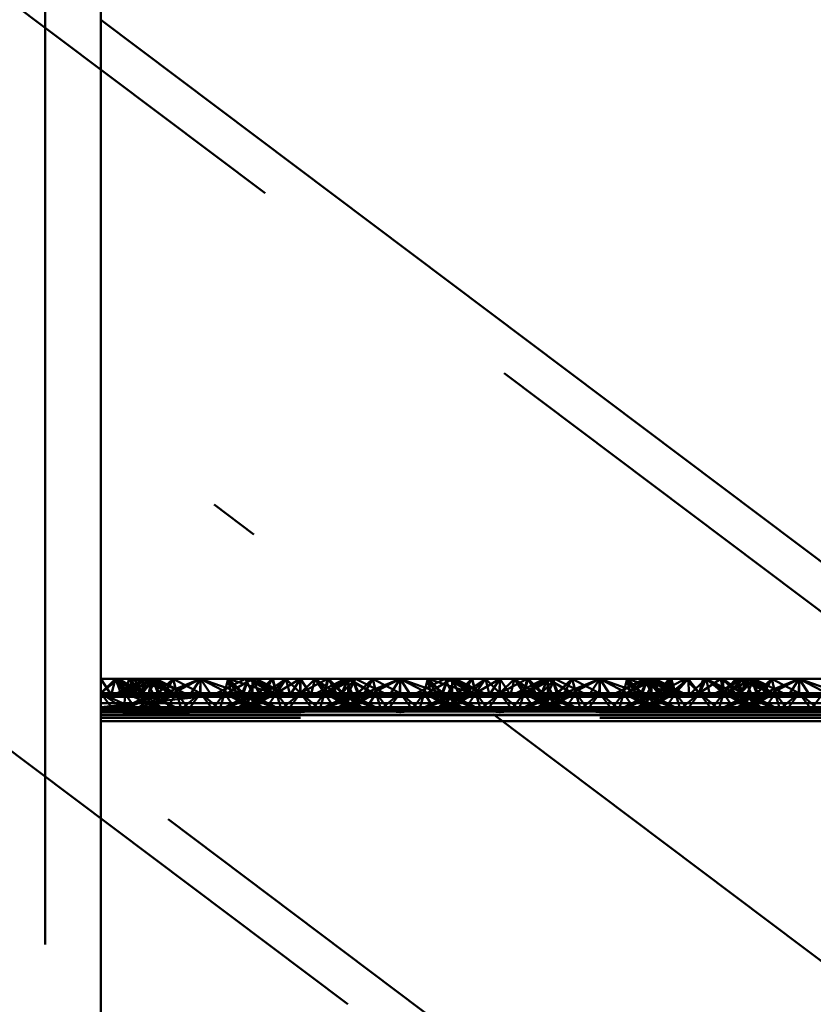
# Paper-space layout 'Layout1' of a CAD drawing. Extents: x -2 to 1033, y -36 to 596.
# Tile 235 of 256: x 368.8 to 370.79, y 494.49 to 496.95. Entities that reach past the tile are written whole.
import ezdxf

# ---------------------------------------------------------------- set-up
doc = ezdxf.new("R2010")
doc.units = 0
doc.linetypes.add('ACAD_ISO02W100', pattern=[15, 12, -3])
doc.linetypes.add('ACAD_ISO04W100', pattern=[30.5, 24, -3, 0.5, -3])
doc.layers.add('SS_ZEBRIKY', color=24, linetype='CONTINUOUS', lineweight=50)
doc.layers.add('SS_ZTUŽENÍ STĚNY', color=203, linetype='CONTINUOUS', lineweight=50)

psp = doc.layouts.get("Layout1")

# ---------------------------------------------------------------- linework, layer by layer
at = {"layer": 'SS_ZEBRIKY', "color": 3, "linetype": 'ACAD_ISO02W100', "ltscale": 0.25}
for p, q in [((368.8663, 378.385), (368.8663, 524.985)), ((369.0063, 495.265), (369.0504, 495.3008)), ((369.0063, 495.265), (369.0429, 495.3008)), ((369.0663, 495.265), (369.0429, 495.3008)), ((369.1184, 495.3008), (369.0469, 495.265)), ((369.0663, 495.265), (369.0504, 495.3008)), ((369.1106, 495.265), (369.0504, 495.3008)), ((369.111, 495.3008), (369.0663, 495.265)), ((369.0663, 495.265), (369.0899, 495.3008)), ((369.0768, 495.3008), (369.0663, 495.265)), ((369.1369, 495.3008), (369.0743, 495.265)), ((369.1184, 495.3008), (369.0743, 495.265)), ((369.0748, 495.265), (369.1369, 495.3008)), ((369.1184, 495.3008), (369.0748, 495.265)), ((369.1103, 495.265), (369.0899, 495.3008)), ((369.1106, 495.265), (369.0899, 495.3008)), ((369.1872, 495.265), (369.0899, 495.3008)), ((369.1103, 495.265), (369.1393, 495.3008)), ((369.1342, 495.3008), (369.1103, 495.265)), ((369.1103, 495.265), (369.1206, 495.3008)), ((369.111, 495.3008), (369.1103, 495.265)), ((369.1184, 495.3008), (369.1313, 495.2751)), ((369.1872, 495.265), (369.1206, 495.3008)), ((369.1263, 495.265), (369.144, 495.3008)), ((369.1263, 495.265), (369.1393, 495.3008)), ((369.1342, 495.3008), (369.1263, 495.265)), ((369.1369, 495.3008), (369.1493, 495.265)), ((369.1401, 495.2928), (369.1369, 495.3008)), ((369.1369, 495.3008), (369.1402, 495.2932)), ((369.1524, 495.265), (369.1369, 495.3008)), ((369.1872, 495.265), (369.1393, 495.3008)), ((369.2158, 495.265), (369.1393, 495.3008)), ((369.1874, 495.3008), (369.1493, 495.265)), ((369.1661, 495.2642), (369.2563, 495.3008)), ((369.1874, 495.3008), (369.1661, 495.2642)), ((369.2563, 495.3008), (369.1796, 495.2608)), ((369.1874, 495.3008), (369.1936, 495.2761)), ((369.1874, 495.3008), (369.1963, 495.265)), ((369.2563, 495.3008), (369.2303, 495.2608)), ((369.2563, 495.3008), (369.2824, 495.2608)), ((369.333, 495.2608), (369.2563, 495.3008)), ((369.2563, 495.3008), (369.2563, 495.265)), ((369.3253, 495.3008), (369.3163, 495.265)), ((369.3868, 495.3008), (369.3248, 495.265)), ((369.3253, 495.3008), (369.333, 495.2608)), ((369.3253, 495.3008), (369.3466, 495.2642)), ((369.3634, 495.265), (369.3253, 495.3008)), ((369.3758, 495.3008), (369.3603, 495.265)), ((369.3634, 495.265), (369.3758, 495.3008)), ((369.3684, 495.3008), (369.3863, 495.265)), ((369.3724, 495.293), (369.3758, 495.3008)), ((369.3758, 495.3008), (369.4369, 495.265)), ((369.4389, 495.265), (369.3758, 495.3008)), ((369.3758, 495.3008), (369.4658, 495.265)), ((369.3813, 495.275), (369.3942, 495.3008)), ((369.3868, 495.3008), (369.3863, 495.265)), ((369.3863, 495.265), (369.3865, 495.3008)), ((369.4024, 495.265), (369.3865, 495.3008)), ((369.3868, 495.3008), (369.4024, 495.265)), ((369.4389, 495.265), (369.3942, 495.3008)), ((369.4658, 495.265), (369.3942, 495.3008)), ((369.437, 495.3008), (369.401, 495.265)), ((369.437, 495.3008), (369.4024, 495.265)), ((369.4358, 495.3008), (369.4024, 495.265)), ((369.4463, 495.265), (369.4358, 495.3008)), ((369.437, 495.3008), (369.4463, 495.265)), ((369.5057, 495.3008), (369.4463, 495.265)), ((369.4698, 495.3008), (369.4463, 495.265)), ((369.4698, 495.3008), (369.5063, 495.265)), ((369.5057, 495.3008), (369.5053, 495.265)), ((369.5057, 495.3008), (369.5063, 495.265)), ((369.5745, 495.3008), (369.5063, 495.265)), ((369.5429, 495.3008), (369.5063, 495.265)), ((369.5063, 495.3008), (369.5063, 495.265)), ((369.5429, 495.3008), (369.5663, 495.265)), ((369.6184, 495.3008), (369.5469, 495.265)), ((369.6252, 495.3008), (369.5663, 495.265)), ((369.5768, 495.3008), (369.5663, 495.265)), ((369.5745, 495.3008), (369.5663, 495.265)), ((369.6369, 495.3008), (369.5743, 495.265)), ((369.6184, 495.3008), (369.5743, 495.265)), ((369.5745, 495.3008), (369.6099, 495.265)), ((369.5748, 495.265), (369.6369, 495.3008)), ((369.5748, 495.265), (369.6184, 495.3008)), ((369.5768, 495.3008), (369.6103, 495.265)), ((369.6103, 495.265), (369.6442, 495.3008)), ((369.6265, 495.3008), (369.6103, 495.265)), ((369.6103, 495.265), (369.6252, 495.3008)), ((369.6184, 495.3008), (369.6313, 495.275)), ((369.6869, 495.265), (369.6252, 495.3008)), ((369.6263, 495.265), (369.6442, 495.3008)), ((369.6265, 495.3008), (369.6263, 495.265)), ((369.6369, 495.3008), (369.6493, 495.265)), ((369.6401, 495.2927), (369.6369, 495.3008)), ((369.6524, 495.265), (369.6369, 495.3008)), ((369.6369, 495.3008), (369.6403, 495.293)), ((369.6874, 495.3008), (369.6493, 495.265)), ((369.6661, 495.2642), (369.7563, 495.3008)), ((369.6874, 495.3008), (369.6661, 495.2642)), ((369.6796, 495.2608), (369.7563, 495.3008)), ((369.6874, 495.3008), (369.6963, 495.265)), ((369.6874, 495.3008), (369.6936, 495.2761)), ((369.7563, 495.3008), (369.7303, 495.2608)), ((369.7563, 495.3008), (369.7824, 495.2608)), ((369.7563, 495.3008), (369.833, 495.2608)), ((369.7563, 495.3008), (369.7563, 495.265)), ((369.8253, 495.3008), (369.8163, 495.265)), ((369.8868, 495.3008), (369.8248, 495.265)), ((369.8253, 495.3008), (369.833, 495.2608)), ((369.8466, 495.2642), (369.8253, 495.3008)), ((369.8634, 495.265), (369.8253, 495.3008)), ((369.8758, 495.3008), (369.8603, 495.265)), ((369.8634, 495.265), (369.8758, 495.3008)), ((369.8684, 495.3008), (369.8863, 495.265)), ((369.8724, 495.293), (369.8758, 495.3008)), ((369.8758, 495.3008), (369.9369, 495.265)), ((369.9389, 495.265), (369.8758, 495.3008)), ((369.8758, 495.3008), (369.9658, 495.265)), ((369.8813, 495.275), (369.8942, 495.3008)), ((369.8868, 495.3008), (369.8863, 495.265)), ((369.8863, 495.265), (369.8865, 495.3008)), ((369.9024, 495.265), (369.8865, 495.3008)), ((369.8868, 495.3008), (369.9024, 495.265)), ((369.9389, 495.265), (369.8942, 495.3008)), ((369.9658, 495.265), (369.8942, 495.3008)), ((369.901, 495.265), (369.937, 495.3008)), ((369.937, 495.3008), (369.9024, 495.265)), ((369.9024, 495.265), (369.9358, 495.3008)), ((369.9358, 495.3008), (369.9463, 495.265)), ((369.937, 495.3008), (369.9463, 495.265)), ((370.0057, 495.3008), (369.9463, 495.265)), ((369.9463, 495.265), (369.9698, 495.3008)), ((370.0063, 495.265), (369.9698, 495.3008)), ((370.0057, 495.3008), (370.0053, 495.265)), ((370.0057, 495.3008), (370.0063, 495.265)), ((370.0745, 495.3008), (370.0063, 495.265)), ((370.0429, 495.3008), (370.0063, 495.265)), ((370.0063, 495.3008), (370.0063, 495.265)), ((370.0429, 495.3008), (370.0663, 495.265)), ((370.1184, 495.3008), (370.0469, 495.265)), ((370.0663, 495.265), (370.1252, 495.3008)), ((370.0768, 495.3008), (370.0663, 495.265)), ((370.0663, 495.265), (370.0745, 495.3008)), ((370.1369, 495.3008), (370.0743, 495.265)), ((370.1184, 495.3008), (370.0743, 495.265)), ((370.0745, 495.3008), (370.1099, 495.265)), ((370.0748, 495.265), (370.1369, 495.3008)), ((370.0748, 495.265), (370.1184, 495.3008)), ((370.0768, 495.3008), (370.1103, 495.265)), ((370.1103, 495.265), (370.1442, 495.3008)), ((370.1265, 495.3008), (370.1103, 495.265)), ((370.1103, 495.265), (370.1252, 495.3008)), ((370.1184, 495.3008), (370.1313, 495.275)), ((370.1869, 495.265), (370.1252, 495.3008)), ((370.1263, 495.265), (370.1442, 495.3008)), ((370.1265, 495.3008), (370.1263, 495.265)), ((370.1369, 495.3008), (370.1493, 495.265)), ((370.1401, 495.2927), (370.1369, 495.3008)), ((370.1524, 495.265), (370.1369, 495.3008)), ((370.1369, 495.3008), (370.1403, 495.293)), ((370.1874, 495.3008), (370.1493, 495.265)), ((370.1661, 495.2642), (370.2563, 495.3008)), ((370.1874, 495.3008), (370.1661, 495.2642)), ((370.1796, 495.2608), (370.2563, 495.3008)), ((370.1874, 495.3008), (370.1963, 495.265)), ((370.1874, 495.3008), (370.1936, 495.2761)), ((370.2563, 495.3008), (370.2303, 495.2608)), ((370.2563, 495.3008), (370.2824, 495.2608)), ((370.2563, 495.3008), (370.333, 495.2608)), ((370.2563, 495.3008), (370.2563, 495.265)), ((370.3758, 495.3008), (370.2969, 495.265)), ((370.3253, 495.3008), (370.3163, 495.265)), ((370.3971, 495.3008), (370.3248, 495.265)), ((370.3758, 495.3008), (370.3248, 495.265)), ((370.3253, 495.3008), (370.333, 495.2608)), ((370.3253, 495.3008), (370.3466, 495.2642)), ((370.3634, 495.265), (370.3253, 495.3008)), ((370.3758, 495.3008), (370.3603, 495.265)), ((370.3634, 495.265), (370.3758, 495.3008)), ((370.3684, 495.3008), (370.3863, 495.265)), ((370.3724, 495.293), (370.3758, 495.3008)), ((370.3758, 495.3008), (370.3863, 495.265)), ((370.3758, 495.3008), (370.4024, 495.265)), ((370.3758, 495.3008), (370.4369, 495.265)), ((370.4389, 495.265), (370.3758, 495.3008)), ((370.3758, 495.3008), (370.4658, 495.265)), ((370.3813, 495.275), (370.3942, 495.3008)), ((370.3863, 495.265), (370.3865, 495.3008)), ((370.4024, 495.265), (370.3865, 495.3008)), ((370.4389, 495.265), (370.3942, 495.3008)), ((370.4658, 495.265), (370.3942, 495.3008)), ((370.3971, 495.3008), (370.401, 495.265)), ((370.3971, 495.3008), (370.4024, 495.265)), ((370.3971, 495.3008), (370.4463, 495.265)), ((370.401, 495.265), (370.4711, 495.3008)), ((370.401, 495.265), (370.43, 495.3008)), ((370.4024, 495.265), (370.4358, 495.3008)), ((370.43, 495.3008), (370.4463, 495.265)), ((370.4463, 495.265), (370.4358, 495.3008)), ((370.4778, 495.3008), (370.4463, 495.265)), ((370.4463, 495.265), (370.4711, 495.3008)), ((370.4711, 495.3008), (370.5053, 495.265)), ((370.4711, 495.3008), (370.5063, 495.265)), ((370.5063, 495.265), (370.4778, 495.3008)), ((370.5053, 495.265), (370.5597, 495.3008)), ((370.5159, 495.3008), (370.5053, 495.265)), ((370.5063, 495.265), (370.5597, 495.3008)), ((370.5228, 495.3008), (370.5063, 495.265)), ((370.5159, 495.3008), (370.5063, 495.265)), ((370.5228, 495.3008), (370.5663, 495.265)), ((370.6184, 495.3008), (370.5469, 495.265)), ((370.5663, 495.265), (370.5597, 495.3008)), ((370.5597, 495.3008), (370.6099, 495.265)), ((370.566, 495.3008), (370.5663, 495.265)), ((370.5663, 495.265), (370.6029, 495.3008)), ((370.5663, 495.265), (370.5978, 495.3008)), ((370.6369, 495.3008), (370.5743, 495.265)), ((370.6184, 495.3008), (370.5743, 495.265)), ((370.5748, 495.265), (370.6369, 495.3008)), ((370.5748, 495.265), (370.6184, 495.3008)), ((370.5978, 495.3008), (370.6099, 495.265)), ((370.5978, 495.3008), (370.6103, 495.265)), ((370.6869, 495.265), (370.5978, 495.3008)), ((370.6029, 495.3008), (370.6103, 495.265)), ((370.6103, 495.265), (370.6429, 495.3008)), ((370.6103, 495.265), (370.6418, 495.3008)), ((370.6295, 495.3008), (370.6103, 495.265)), ((370.6103, 495.265), (370.6262, 495.3008)), ((370.6184, 495.3008), (370.6311, 495.2754)), ((370.6869, 495.265), (370.6262, 495.3008)), ((370.6263, 495.265), (370.6429, 495.3008)), ((370.6263, 495.265), (370.6418, 495.3008)), ((370.6369, 495.3008), (370.6493, 495.265)), ((370.6397, 495.2938), (370.6369, 495.3008)), ((370.6369, 495.3008), (370.6398, 495.2941)), ((370.6524, 495.265), (370.6369, 495.3008)), ((370.6869, 495.265), (370.6418, 495.3008)), ((370.7158, 495.265), (370.6418, 495.3008)), ((370.6874, 495.3008), (370.6493, 495.265)), ((370.6661, 495.2642), (370.7563, 495.3008)), ((370.6661, 495.2642), (370.6874, 495.3008)), ((370.6796, 495.2608), (370.7563, 495.3008)), ((370.6874, 495.3008), (370.6936, 495.2759)), ((370.6874, 495.3008), (370.6963, 495.265)), ((370.7563, 495.3008), (370.7303, 495.2608)), ((370.7563, 495.3008), (370.7824, 495.2608)), ((370.7563, 495.3008), (370.833, 495.2608)), ((370.7563, 495.3008), (370.7563, 495.265)), ((369.1313, 495.2751), (369.1363, 495.265)), ((369.151, 495.265), (369.1401, 495.2928)), ((369.1402, 495.2932), (369.1524, 495.265)), ((369.151, 495.265), (369.1728, 495.2865)), ((369.1936, 495.2761), (369.1963, 495.265)), ((369.3191, 495.2761), (369.3163, 495.265)), ((369.3226, 495.2779), (369.3599, 495.265)), ((369.3393, 495.2863), (369.3599, 495.265)), ((369.3516, 495.2924), (369.3767, 495.2843)), ((369.3603, 495.265), (369.3724, 495.293)), ((369.3763, 495.265), (369.3813, 495.275)), ((369.3767, 495.2843), (369.4369, 495.265)), ((369.6313, 495.275), (369.6363, 495.265)), ((369.651, 495.265), (369.6401, 495.2927)), ((369.6403, 495.293), (369.6524, 495.265)), ((369.651, 495.265), (369.6728, 495.2865)), ((369.6936, 495.2761), (369.6963, 495.265)), ((369.8191, 495.2761), (369.8163, 495.265)), ((369.8226, 495.2779), (369.8599, 495.265)), ((369.8393, 495.2863), (369.8599, 495.265)), ((369.8516, 495.2924), (369.8767, 495.2843)), ((369.8603, 495.265), (369.8724, 495.293)), ((369.8763, 495.265), (369.8813, 495.275)), ((369.8767, 495.2843), (369.9369, 495.265)), ((370.1313, 495.275), (370.1363, 495.265)), ((370.151, 495.265), (370.1401, 495.2927)), ((370.1403, 495.293), (370.1524, 495.265)), ((370.151, 495.265), (370.1728, 495.2865)), ((370.1936, 495.2761), (370.1963, 495.265)), ((370.3191, 495.2761), (370.3163, 495.265)), ((370.3226, 495.2779), (370.3599, 495.265)), ((370.3393, 495.2863), (370.3599, 495.265)), ((370.3516, 495.2924), (370.3767, 495.2843)), ((370.3603, 495.265), (370.3724, 495.293)), ((370.3763, 495.265), (370.3813, 495.275)), ((370.3767, 495.2843), (370.4369, 495.265)), ((370.6311, 495.2754), (370.6363, 495.265)), ((370.651, 495.265), (370.6397, 495.2938)), ((370.6398, 495.2941), (370.6524, 495.265)), ((370.651, 495.265), (370.6726, 495.2862)), ((370.6936, 495.2759), (370.6963, 495.265)), ((369.0363, 495.225), (369.0063, 495.265)), ((369.0656, 495.225), (369.0063, 495.265)), ((369.093, 495.225), (369.0063, 495.265)), ((369.0063, 495.265), (369.1661, 495.2642)), ((369.0663, 495.265), (369.0063, 495.265)), ((369.1661, 495.2642), (369.0063, 495.2557)), ((369.1796, 495.2608), (369.0063, 495.2557)), ((369.2563, 495.2555), (369.0063, 495.2557)), ((369.2563, 495.2555), (369.0063, 495.23)), ((369.1312, 495.2624), (369.0583, 495.225)), ((369.0583, 495.225), (369.1379, 495.2589)), ((369.0663, 495.265), (369.0656, 495.225)), ((369.093, 495.225), (369.0663, 495.265)), ((369.0663, 495.265), (369.0935, 495.225)), ((369.1626, 495.225), (369.0663, 495.265)), ((369.1629, 495.225), (369.0663, 495.265)), ((369.1103, 495.265), (369.0663, 495.265)), ((369.0683, 495.225), (369.1524, 495.265)), ((369.1363, 495.265), (369.0683, 495.225)), ((369.1411, 495.2572), (369.0948, 495.225)), ((369.1626, 495.225), (369.1103, 495.265)), ((369.1103, 495.265), (369.1629, 495.225)), ((369.2013, 495.225), (369.1103, 495.265)), ((369.1103, 495.265), (369.2014, 495.225)), ((369.1134, 495.265), (369.1103, 495.265)), ((369.1224, 495.225), (369.1963, 495.265)), ((369.1524, 495.265), (369.1224, 495.225)), ((369.2013, 495.225), (369.1263, 495.265)), ((369.2014, 495.225), (369.1263, 495.265)), ((369.1363, 495.265), (369.1312, 495.2624)), ((369.1379, 495.2589), (369.1524, 495.265)), ((369.1524, 495.265), (369.1411, 495.2572)), ((369.1493, 495.265), (369.1661, 495.2642)), ((369.1561, 495.2492), (369.1963, 495.265)), ((369.1661, 495.2642), (369.1796, 495.2608)), ((369.1963, 495.265), (369.1692, 495.225)), ((369.1796, 495.2608), (369.2563, 495.2555)), ((369.1963, 495.265), (369.2079, 495.225)), ((369.1963, 495.265), (369.2264, 495.225)), ((369.2079, 495.225), (369.2563, 495.265)), ((369.2563, 495.265), (369.2264, 495.225)), ((369.2303, 495.2608), (369.2563, 495.2555)), ((369.2563, 495.265), (369.2863, 495.225)), ((369.2563, 495.265), (369.3048, 495.225)), ((369.333, 495.2608), (369.2563, 495.2555)), ((369.2824, 495.2608), (369.2563, 495.2555)), ((369.3163, 495.265), (369.2863, 495.225)), ((369.3163, 495.265), (369.3048, 495.225)), ((369.3083, 495.225), (369.4024, 495.265)), ((369.3863, 495.265), (369.3083, 495.225)), ((369.3163, 495.265), (369.3344, 495.2384)), ((369.3163, 495.265), (369.3903, 495.225)), ((369.3163, 495.265), (369.3559, 495.2494)), ((369.4024, 495.265), (369.3183, 495.225)), ((369.3863, 495.265), (369.3183, 495.225)), ((369.3466, 495.2642), (369.333, 495.2608)), ((369.3448, 495.225), (369.4463, 495.265)), ((369.4024, 495.265), (369.3448, 495.225)), ((369.3466, 495.2642), (369.3634, 495.265)), ((369.3603, 495.265), (369.3903, 495.225)), ((369.3713, 495.2573), (369.3603, 495.265)), ((369.3603, 495.265), (369.4444, 495.225)), ((369.3745, 495.259), (369.3603, 495.265)), ((369.4179, 495.225), (369.3713, 495.2573)), ((369.4463, 495.265), (369.3724, 495.225)), ((369.4024, 495.265), (369.3724, 495.225)), ((369.4543, 495.225), (369.3745, 495.259)), ((369.3763, 495.265), (369.4444, 495.225)), ((369.3813, 495.2625), (369.3763, 495.265)), ((369.4543, 495.225), (369.3813, 495.2625)), ((369.4024, 495.265), (369.3993, 495.265)), ((369.4463, 495.265), (369.4024, 495.265)), ((369.4161, 495.2642), (369.5966, 495.2642)), ((369.4463, 495.265), (369.4192, 495.225)), ((369.4463, 495.265), (369.4579, 495.225)), ((369.4463, 495.265), (369.4764, 495.225)), ((369.5063, 495.265), (369.4463, 495.265)), ((369.5063, 495.265), (369.4579, 495.225)), ((369.5063, 495.265), (369.4764, 495.225)), ((369.5063, 495.265), (369.5363, 495.225)), ((369.5063, 495.265), (369.5548, 495.225)), ((369.5663, 495.265), (369.5063, 495.265)), ((369.5663, 495.265), (369.5363, 495.225)), ((369.5663, 495.265), (369.5548, 495.225)), ((369.6524, 495.265), (369.5583, 495.225)), ((369.6313, 495.2625), (369.5583, 495.225)), ((369.5663, 495.265), (369.5935, 495.225)), ((369.5663, 495.265), (369.6403, 495.225)), ((369.5663, 495.265), (369.6679, 495.225)), ((369.6103, 495.265), (369.5663, 495.265)), ((369.5683, 495.225), (369.6524, 495.265)), ((369.6363, 495.265), (369.5683, 495.225)), ((369.6413, 495.2573), (369.5948, 495.225)), ((369.6403, 495.225), (369.6103, 495.265)), ((369.6103, 495.265), (369.6679, 495.225)), ((369.6944, 495.225), (369.6103, 495.265)), ((369.6103, 495.265), (369.7043, 495.225)), ((369.6134, 495.265), (369.6103, 495.265)), ((369.6224, 495.225), (369.6963, 495.265)), ((369.6224, 495.225), (369.6524, 495.265)), ((369.6944, 495.225), (369.6263, 495.265)), ((369.7043, 495.225), (369.6263, 495.265)), ((369.6363, 495.265), (369.6313, 495.2625)), ((369.6524, 495.265), (369.6413, 495.2573)), ((369.6661, 495.2642), (369.6493, 495.265)), ((369.6568, 495.2494), (369.6963, 495.265)), ((369.6661, 495.2642), (369.6796, 495.2608)), ((369.6783, 495.2384), (369.6963, 495.265)), ((369.7563, 495.2555), (369.6796, 495.2608)), ((369.6963, 495.265), (369.7079, 495.225)), ((369.6963, 495.265), (369.7264, 495.225)), ((369.7079, 495.225), (369.7563, 495.265)), ((369.7563, 495.265), (369.7264, 495.225)), ((369.7303, 495.2608), (369.7563, 495.2555)), ((369.7563, 495.265), (369.7863, 495.225)), ((369.7563, 495.265), (369.8048, 495.225)), ((369.7563, 495.2555), (369.833, 495.2608)), ((369.7824, 495.2608), (369.7563, 495.2555)), ((369.8163, 495.265), (369.7863, 495.225)), ((369.8163, 495.265), (369.8048, 495.225)), ((369.8083, 495.225), (369.9024, 495.265)), ((369.8863, 495.265), (369.8083, 495.225)), ((369.8163, 495.265), (369.8344, 495.2384)), ((369.8163, 495.265), (369.8903, 495.225)), ((369.8163, 495.265), (369.8559, 495.2494)), ((369.9024, 495.265), (369.8183, 495.225)), ((369.8863, 495.265), (369.8183, 495.225)), ((369.833, 495.2608), (369.8466, 495.2642)), ((369.8448, 495.225), (369.9463, 495.265)), ((369.8448, 495.225), (369.9024, 495.265)), ((369.8634, 495.265), (369.8466, 495.2642)), ((369.8603, 495.265), (369.8903, 495.225)), ((369.8713, 495.2573), (369.8603, 495.265)), ((369.8603, 495.265), (369.9444, 495.225)), ((369.8745, 495.259), (369.8603, 495.265)), ((369.9179, 495.225), (369.8713, 495.2573)), ((369.9463, 495.265), (369.8724, 495.225)), ((369.9024, 495.265), (369.8724, 495.225)), ((369.9543, 495.225), (369.8745, 495.259)), ((369.8763, 495.265), (369.9444, 495.225)), ((369.8813, 495.2625), (369.8763, 495.265)), ((369.9543, 495.225), (369.8813, 495.2625)), ((369.9024, 495.265), (369.8993, 495.265)), ((369.9463, 495.265), (369.9024, 495.265)), ((369.9161, 495.2642), (370.0966, 495.2642)), ((369.9463, 495.265), (369.9192, 495.225)), ((369.9463, 495.265), (369.9579, 495.225)), ((369.9463, 495.265), (369.9764, 495.225)), ((370.0063, 495.265), (369.9463, 495.265)), ((370.0063, 495.265), (369.9579, 495.225)), ((369.9764, 495.225), (370.0063, 495.265)), ((370.0363, 495.225), (370.0063, 495.265)), ((370.0063, 495.265), (370.0548, 495.225)), ((370.0663, 495.265), (370.0063, 495.265)), ((370.0363, 495.225), (370.0663, 495.265)), ((370.0548, 495.225), (370.0663, 495.265)), ((370.1524, 495.265), (370.0583, 495.225)), ((370.1313, 495.2625), (370.0583, 495.225)), ((370.0663, 495.265), (370.0935, 495.225)), ((370.1403, 495.225), (370.0663, 495.265)), ((370.0663, 495.265), (370.1679, 495.225)), ((370.1103, 495.265), (370.0663, 495.265)), ((370.0683, 495.225), (370.1524, 495.265)), ((370.0683, 495.225), (370.1363, 495.265)), ((370.0948, 495.225), (370.1413, 495.2573)), ((370.1403, 495.225), (370.1103, 495.265)), ((370.1103, 495.265), (370.1679, 495.225)), ((370.1944, 495.225), (370.1103, 495.265)), ((370.1103, 495.265), (370.2043, 495.225)), ((370.1134, 495.265), (370.1103, 495.265)), ((370.1963, 495.265), (370.1224, 495.225)), ((370.1224, 495.225), (370.1524, 495.265)), ((370.1944, 495.225), (370.1263, 495.265)), ((370.2043, 495.225), (370.1263, 495.265)), ((370.1363, 495.265), (370.1313, 495.2625)), ((370.1413, 495.2573), (370.1524, 495.265)), ((370.1661, 495.2642), (370.1493, 495.265)), ((370.1568, 495.2494), (370.1963, 495.265)), ((370.1661, 495.2642), (370.1796, 495.2608)), ((370.1692, 495.225), (370.1963, 495.265)), ((370.1796, 495.2608), (370.2563, 495.2555)), ((370.2079, 495.225), (370.1963, 495.265)), ((370.1963, 495.265), (370.2264, 495.225)), ((370.2079, 495.225), (370.2563, 495.265)), ((370.2563, 495.265), (370.2264, 495.225)), ((370.2303, 495.2608), (370.2563, 495.2555)), ((370.2563, 495.265), (370.2863, 495.225)), ((370.2563, 495.265), (370.3048, 495.225)), ((370.2563, 495.2555), (370.333, 495.2608)), ((370.2824, 495.2608), (370.2563, 495.2555)), ((370.3163, 495.265), (370.2863, 495.225)), ((370.3163, 495.265), (370.3048, 495.225)), ((370.3083, 495.225), (370.4024, 495.265)), ((370.3863, 495.265), (370.3083, 495.225)), ((370.3163, 495.265), (370.3344, 495.2384)), ((370.3163, 495.265), (370.3903, 495.225)), ((370.3163, 495.265), (370.3559, 495.2494)), ((370.4024, 495.265), (370.3183, 495.225)), ((370.3863, 495.265), (370.3183, 495.225)), ((370.333, 495.2608), (370.3466, 495.2642)), ((370.3448, 495.225), (370.4463, 495.265)), ((370.3448, 495.225), (370.4024, 495.265)), ((370.3466, 495.2642), (370.3634, 495.265)), ((370.3603, 495.265), (370.3903, 495.225)), ((370.3713, 495.2573), (370.3603, 495.265)), ((370.3603, 495.265), (370.4444, 495.225)), ((370.3745, 495.259), (370.3603, 495.265)), ((370.4179, 495.225), (370.3713, 495.2573)), ((370.4463, 495.265), (370.3724, 495.225)), ((370.4024, 495.265), (370.3724, 495.225)), ((370.4543, 495.225), (370.3745, 495.259)), ((370.3763, 495.265), (370.4444, 495.225)), ((370.3813, 495.2625), (370.3763, 495.265)), ((370.4543, 495.225), (370.3813, 495.2625)), ((370.4024, 495.265), (370.3993, 495.265)), ((370.4463, 495.265), (370.4024, 495.265)), ((370.4161, 495.2642), (370.5966, 495.2642)), ((370.4192, 495.225), (370.4463, 495.265)), ((370.4463, 495.265), (370.4579, 495.225)), ((370.4463, 495.265), (370.4764, 495.225)), ((370.5063, 495.265), (370.4463, 495.265)), ((370.5063, 495.265), (370.4579, 495.225)), ((370.4764, 495.225), (370.5063, 495.265)), ((370.5363, 495.225), (370.5063, 495.265)), ((370.5548, 495.225), (370.5063, 495.265)), ((370.5663, 495.265), (370.5063, 495.265)), ((370.5363, 495.225), (370.5663, 495.265)), ((370.5548, 495.225), (370.5663, 495.265)), ((370.6524, 495.265), (370.5583, 495.225)), ((370.6313, 495.2625), (370.5583, 495.225)), ((370.5663, 495.265), (370.5935, 495.225)), ((370.6403, 495.225), (370.5663, 495.265)), ((370.5663, 495.265), (370.6679, 495.225)), ((370.6103, 495.265), (370.5663, 495.265)), ((370.5683, 495.225), (370.6524, 495.265)), ((370.5683, 495.225), (370.6363, 495.265)), ((370.5948, 495.225), (370.6413, 495.2573)), ((370.6403, 495.225), (370.6103, 495.265)), ((370.6103, 495.265), (370.6679, 495.225)), ((370.6944, 495.225), (370.6103, 495.265)), ((370.6103, 495.265), (370.7043, 495.225)), ((370.6134, 495.265), (370.6103, 495.265)), ((370.6963, 495.265), (370.6224, 495.225)), ((370.6224, 495.225), (370.6524, 495.265)), ((370.6944, 495.225), (370.6263, 495.265)), ((370.7043, 495.225), (370.6263, 495.265)), ((370.6363, 495.265), (370.6313, 495.2625)), ((370.6413, 495.2573), (370.6524, 495.265)), ((370.6493, 495.265), (370.6661, 495.2642)), ((370.6568, 495.2494), (370.6963, 495.265)), ((370.6661, 495.2642), (370.6796, 495.2608)), ((370.6692, 495.225), (370.6963, 495.265)), ((370.6796, 495.2608), (370.7563, 495.2555)), ((370.7079, 495.225), (370.6963, 495.265)), ((370.6963, 495.265), (370.7264, 495.225)), ((370.7079, 495.225), (370.7563, 495.265)), ((370.7563, 495.265), (370.7264, 495.225)), ((370.7303, 495.2608), (370.7563, 495.2555)), ((370.7563, 495.265), (370.7863, 495.225)), ((370.7563, 495.265), (370.8048, 495.225)), ((370.7563, 495.2555), (370.833, 495.2608)), ((370.7824, 495.2608), (370.7563, 495.2555)), ((370.7863, 495.225), (370.8163, 495.265)), ((369.0063, 495.23), (377.0063, 495.23)), ((369.0063, 495.225), (369.0363, 495.225)), ((369.1692, 495.225), (369.0063, 495.221)), ((369.0935, 495.225), (369.0063, 495.2174)), ((369.0656, 495.225), (369.0063, 495.2174)), ((369.0063, 495.2174), (369.0363, 495.225)), ((369.0363, 495.225), (369.0656, 495.225)), ((369.0656, 495.225), (369.0935, 495.225)), ((369.0935, 495.225), (369.4192, 495.225)), ((369.0948, 495.225), (369.1561, 495.2492)), ((369.1692, 495.225), (369.2563, 495.2174)), ((369.2264, 495.225), (369.2563, 495.2174)), ((369.3435, 495.225), (369.2563, 495.2174)), ((369.2863, 495.225), (369.2563, 495.2174)), ((369.3344, 495.2384), (369.3435, 495.225)), ((369.3559, 495.2494), (369.4179, 495.225)), ((369.4192, 495.225), (369.5063, 495.2174)), ((369.4192, 495.225), (369.4764, 495.225)), ((369.4764, 495.225), (369.5063, 495.2174)), ((369.4764, 495.225), (369.5363, 495.225)), ((369.5935, 495.225), (369.5063, 495.2174)), ((369.5363, 495.225), (369.5063, 495.2174)), ((369.5363, 495.225), (369.5935, 495.225)), ((369.5935, 495.225), (369.9192, 495.225)), ((369.5948, 495.225), (369.6568, 495.2494)), ((369.6692, 495.225), (369.6783, 495.2384)), ((369.7563, 495.2174), (369.6692, 495.225)), ((369.7264, 495.225), (369.7563, 495.2174)), ((369.7563, 495.2174), (369.8435, 495.225)), ((369.7863, 495.225), (369.7563, 495.2174)), ((369.8344, 495.2384), (369.8435, 495.225)), ((369.8559, 495.2494), (369.9179, 495.225)), ((369.9192, 495.225), (370.0063, 495.2174)), ((369.9192, 495.225), (369.9764, 495.225)), ((369.9764, 495.225), (370.0063, 495.2174)), ((369.9764, 495.225), (370.0363, 495.225)), ((370.0063, 495.2174), (370.0935, 495.225)), ((370.0063, 495.2174), (370.0363, 495.225)), ((370.0363, 495.225), (370.0935, 495.225)), ((370.0935, 495.225), (370.4192, 495.225)), ((370.0948, 495.225), (370.1568, 495.2494)), ((370.1692, 495.225), (370.2563, 495.2174)), ((370.2264, 495.225), (370.2563, 495.2174)), ((370.2563, 495.2174), (370.3435, 495.225)), ((370.2863, 495.225), (370.2563, 495.2174)), ((370.3344, 495.2384), (370.3435, 495.225)), ((370.3559, 495.2494), (370.4179, 495.225)), ((370.4192, 495.225), (370.5063, 495.2174)), ((370.4192, 495.225), (370.4764, 495.225)), ((370.4764, 495.225), (370.5063, 495.2174)), ((370.4764, 495.225), (370.5363, 495.225)), ((370.5935, 495.225), (370.5063, 495.2174)), ((370.5063, 495.2174), (370.5363, 495.225)), ((370.5363, 495.225), (370.5935, 495.225)), ((370.5935, 495.225), (370.9192, 495.225)), ((370.5948, 495.225), (370.6568, 495.2494)), ((370.6692, 495.225), (370.7563, 495.2174)), ((370.7264, 495.225), (370.7563, 495.2174)), ((370.7563, 495.2174), (370.8435, 495.225)), ((370.7863, 495.225), (370.7563, 495.2174)), ((369.2563, 495.2174), (369.0063, 495.221)), ((377.0063, 495.2174), (369.0063, 495.2174)), ((369.2563, 495.2174), (369.0063, 495.21)), ((369.0063, 495.211), (377.0063, 495.211)), ((369.0063, 495.21), (377.0063, 495.21)), ((377.0063, 495.2033), (369.0063, 495.2033))]:
    psp.add_line(p, q, dxfattribs=at)
at = {"layer": 'SS_ZEBRIKY', "color": 7, "linetype": 'ACAD_ISO04W100', "ltscale": 0.25}
psp.add_line((369.0063, 524.985), (369.0063, 378.385), dxfattribs=at)
at = {"layer": 'SS_ZEBRIKY', "color": 1, "linetype": 'Continuous', "ltscale": 0.25}
psp.add_line((369.0063, 484.685), (369.0063, 515.085), dxfattribs=at)
at = {"layer": 'SS_ZEBRIKY', "color": 7, "linetype": 'Continuous', "ltscale": 0.25}
for p, q in [((369.0324, 495.2608), (369.0063, 495.3008)), ((369.0429, 495.3008), (369.0063, 495.3008)), ((369.0429, 495.3008), (369.0324, 495.2608)), ((369.0581, 495.2608), (369.0429, 495.3008)), ((369.083, 495.2608), (369.0429, 495.3008)), ((369.0966, 495.2642), (369.0429, 495.3008)), ((369.0768, 495.3008), (369.0429, 495.3008)), ((369.0768, 495.3008), (369.0966, 495.2642)), ((369.0768, 495.3008), (369.1134, 495.265)), ((369.111, 495.3008), (369.0768, 495.3008)), ((369.111, 495.3008), (369.1134, 495.265)), ((369.111, 495.3008), (369.1888, 495.265)), ((369.1342, 495.3008), (369.111, 495.3008)), ((369.1342, 495.3008), (369.1888, 495.265)), ((369.1342, 495.3008), (369.2158, 495.265)), ((369.144, 495.3008), (369.1342, 495.3008)), ((369.2158, 495.265), (369.144, 495.3008)), ((369.1874, 495.3008), (369.144, 495.3008)), ((369.1728, 495.2865), (369.1874, 495.3008)), ((369.1874, 495.3008), (369.2553, 495.265)), ((369.2563, 495.3008), (369.1874, 495.3008)), ((369.2553, 495.265), (369.2563, 495.3008)), ((369.2563, 495.3008), (369.3226, 495.2779)), ((369.3253, 495.3008), (369.2563, 495.3008)), ((369.3684, 495.3008), (369.2969, 495.265)), ((369.3243, 495.265), (369.3865, 495.3008)), ((369.3253, 495.3008), (369.3393, 495.2863)), ((369.3253, 495.3008), (369.3516, 495.2924)), ((369.3684, 495.3008), (369.3253, 495.3008)), ((369.3865, 495.3008), (369.3684, 495.3008)), ((369.4358, 495.3008), (369.3865, 495.3008)), ((369.3993, 495.265), (369.4358, 495.3008)), ((369.4161, 495.2642), (369.4698, 495.3008)), ((369.4358, 495.3008), (369.4161, 495.2642)), ((369.4698, 495.3008), (369.4296, 495.2608)), ((369.4698, 495.3008), (369.4358, 495.3008)), ((369.4698, 495.3008), (369.4803, 495.2608)), ((369.5063, 495.3008), (369.4698, 495.3008)), ((369.5063, 495.3008), (369.4803, 495.2608)), ((369.5063, 495.3008), (369.5324, 495.2608)), ((369.5429, 495.3008), (369.5063, 495.3008)), ((369.5324, 495.2608), (369.5429, 495.3008)), ((369.5429, 495.3008), (369.583, 495.2608)), ((369.5429, 495.3008), (369.5966, 495.2642)), ((369.5768, 495.3008), (369.5429, 495.3008)), ((369.5768, 495.3008), (369.5966, 495.2642)), ((369.5768, 495.3008), (369.6134, 495.265)), ((369.6265, 495.3008), (369.5768, 495.3008)), ((369.6265, 495.3008), (369.6889, 495.265)), ((369.6442, 495.3008), (369.6265, 495.3008)), ((369.7158, 495.265), (369.6442, 495.3008)), ((369.6874, 495.3008), (369.6442, 495.3008)), ((369.6728, 495.2865), (369.6874, 495.3008)), ((369.6874, 495.3008), (369.7553, 495.265)), ((369.7563, 495.3008), (369.6874, 495.3008)), ((369.7563, 495.3008), (369.7553, 495.265)), ((369.7563, 495.3008), (369.8226, 495.2779)), ((369.8253, 495.3008), (369.7563, 495.3008)), ((369.8684, 495.3008), (369.7969, 495.265)), ((369.8243, 495.265), (369.8865, 495.3008)), ((369.8253, 495.3008), (369.8393, 495.2863)), ((369.8253, 495.3008), (369.8516, 495.2924)), ((369.8684, 495.3008), (369.8253, 495.3008)), ((369.8865, 495.3008), (369.8684, 495.3008)), ((369.9358, 495.3008), (369.8865, 495.3008)), ((369.8993, 495.265), (369.9358, 495.3008)), ((369.9161, 495.2642), (369.9698, 495.3008)), ((369.9161, 495.2642), (369.9358, 495.3008)), ((369.9296, 495.2608), (369.9698, 495.3008)), ((369.9698, 495.3008), (369.9358, 495.3008)), ((369.9698, 495.3008), (369.9803, 495.2608)), ((370.0063, 495.3008), (369.9698, 495.3008)), ((369.9803, 495.2608), (370.0063, 495.3008)), ((370.0063, 495.3008), (370.0324, 495.2608)), ((370.0429, 495.3008), (370.0063, 495.3008)), ((370.0324, 495.2608), (370.0429, 495.3008)), ((370.0429, 495.3008), (370.083, 495.2608)), ((370.0429, 495.3008), (370.0966, 495.2642)), ((370.0768, 495.3008), (370.0429, 495.3008)), ((370.0768, 495.3008), (370.0966, 495.2642)), ((370.0768, 495.3008), (370.1134, 495.265)), ((370.1265, 495.3008), (370.0768, 495.3008)), ((370.1265, 495.3008), (370.1889, 495.265)), ((370.1442, 495.3008), (370.1265, 495.3008)), ((370.2158, 495.265), (370.1442, 495.3008)), ((370.1874, 495.3008), (370.1442, 495.3008)), ((370.1728, 495.2865), (370.1874, 495.3008)), ((370.1874, 495.3008), (370.2553, 495.265)), ((370.2563, 495.3008), (370.1874, 495.3008)), ((370.2563, 495.3008), (370.2553, 495.265)), ((370.2563, 495.3008), (370.3226, 495.2779)), ((370.3253, 495.3008), (370.2563, 495.3008)), ((370.3684, 495.3008), (370.2969, 495.265)), ((370.3243, 495.265), (370.3865, 495.3008)), ((370.3253, 495.3008), (370.3393, 495.2863)), ((370.3253, 495.3008), (370.3516, 495.2924)), ((370.3684, 495.3008), (370.3253, 495.3008)), ((370.3865, 495.3008), (370.3684, 495.3008)), ((370.4358, 495.3008), (370.3865, 495.3008)), ((370.3993, 495.265), (370.4358, 495.3008)), ((370.4161, 495.2642), (370.4358, 495.3008)), ((370.4296, 495.2608), (370.4778, 495.3008)), ((370.4296, 495.2608), (370.4358, 495.3008)), ((370.4778, 495.3008), (370.4358, 495.3008)), ((370.4778, 495.3008), (370.4803, 495.2608)), ((370.5228, 495.3008), (370.4778, 495.3008)), ((370.4803, 495.2608), (370.5228, 495.3008)), ((370.5324, 495.2608), (370.5228, 495.3008)), ((370.5228, 495.3008), (370.583, 495.2608)), ((370.5228, 495.3008), (370.5966, 495.2642)), ((370.566, 495.3008), (370.5228, 495.3008)), ((370.566, 495.3008), (370.5966, 495.2642)), ((370.566, 495.3008), (370.6134, 495.265)), ((370.6029, 495.3008), (370.566, 495.3008)), ((370.6029, 495.3008), (370.6134, 495.265)), ((370.6029, 495.3008), (370.6889, 495.265)), ((370.6295, 495.3008), (370.6029, 495.3008)), ((370.6295, 495.3008), (370.6889, 495.265)), ((370.6429, 495.3008), (370.6295, 495.3008)), ((370.6429, 495.3008), (370.6889, 495.265)), ((370.7158, 495.265), (370.6429, 495.3008)), ((370.6874, 495.3008), (370.6429, 495.3008)), ((370.6726, 495.2862), (370.6874, 495.3008)), ((370.6874, 495.3008), (370.7553, 495.265)), ((370.7563, 495.3008), (370.6874, 495.3008)), ((370.7563, 495.3008), (370.7553, 495.265)), ((370.7563, 495.3008), (370.8226, 495.2779)), ((370.8253, 495.3008), (370.7563, 495.3008)), ((369.0063, 495.2608), (369.0324, 495.2608)), ((369.083, 495.2608), (369.0063, 495.2555)), ((369.0063, 495.2555), (369.0581, 495.2608)), ((369.0063, 495.2555), (369.0324, 495.2608)), ((372.5063, 495.2555), (369.0063, 495.2555)), ((369.0324, 495.2608), (369.0581, 495.2608)), ((369.0581, 495.2608), (369.083, 495.2608)), ((369.0966, 495.2642), (369.083, 495.2608)), ((369.083, 495.2608), (369.4296, 495.2608)), ((369.1134, 495.265), (369.0966, 495.2642)), ((369.0966, 495.2642), (369.4161, 495.2642)), ((369.3993, 495.265), (369.1134, 495.265)), ((369.3993, 495.265), (369.4161, 495.2642)), ((369.4161, 495.2642), (369.4296, 495.2608)), ((369.4296, 495.2608), (369.5063, 495.2555)), ((369.4296, 495.2608), (369.4803, 495.2608)), ((369.4803, 495.2608), (369.5063, 495.2555)), ((369.4803, 495.2608), (369.5324, 495.2608)), ((369.583, 495.2608), (369.5063, 495.2555)), ((369.5324, 495.2608), (369.5063, 495.2555)), ((369.5324, 495.2608), (369.583, 495.2608)), ((369.5966, 495.2642), (369.583, 495.2608)), ((369.583, 495.2608), (369.9296, 495.2608)), ((369.6134, 495.265), (369.5966, 495.2642)), ((369.5966, 495.2642), (369.9161, 495.2642)), ((369.8993, 495.265), (369.6134, 495.265)), ((369.8993, 495.265), (369.9161, 495.2642)), ((369.9161, 495.2642), (369.9296, 495.2608)), ((369.9296, 495.2608), (370.0063, 495.2555)), ((369.9296, 495.2608), (369.9803, 495.2608)), ((369.9803, 495.2608), (370.0063, 495.2555)), ((369.9803, 495.2608), (370.0324, 495.2608)), ((370.0063, 495.2555), (370.083, 495.2608)), ((370.0063, 495.2555), (370.0324, 495.2608)), ((370.0324, 495.2608), (370.083, 495.2608)), ((370.083, 495.2608), (370.0966, 495.2642)), ((370.083, 495.2608), (370.4296, 495.2608)), ((370.0966, 495.2642), (370.1134, 495.265)), ((370.0966, 495.2642), (370.4161, 495.2642)), ((370.3993, 495.265), (370.1134, 495.265)), ((370.4161, 495.2642), (370.3993, 495.265)), ((370.4161, 495.2642), (370.4296, 495.2608)), ((370.4296, 495.2608), (370.5063, 495.2555)), ((370.4296, 495.2608), (370.4803, 495.2608)), ((370.4803, 495.2608), (370.5063, 495.2555)), ((370.4803, 495.2608), (370.5324, 495.2608)), ((370.583, 495.2608), (370.5063, 495.2555)), ((370.5063, 495.2555), (370.5324, 495.2608)), ((370.5324, 495.2608), (370.583, 495.2608)), ((370.5966, 495.2642), (370.583, 495.2608)), ((370.583, 495.2608), (370.9296, 495.2608)), ((370.6134, 495.265), (370.5966, 495.2642)), ((370.5966, 495.2642), (370.9161, 495.2642)), ((370.8993, 495.265), (370.6134, 495.265)), ((369.0063, 495.2399), (372.5063, 495.2399)), ((369.0063, 495.2189), (372.5063, 495.2189)), ((372.5063, 495.195), (369.0063, 495.195))]:
    psp.add_line(p, q, dxfattribs=at)
at = {"layer": 'SS_ZTUŽENÍ STĚNY', "color": 7, "linetype": 'ACAD_ISO04W100', "ltscale": 0.25}
psp.add_line((357.8063, 504.385), (442.8063, 440.385), dxfattribs=at)
at = {"layer": 'SS_ZTUŽENÍ STĚNY', "color": 3, "linetype": 'ACAD_ISO02W100', "ltscale": 0.25}
for p, q in [((441.3161, 442.3834), (363.8211, 500.7325)), ((440.474, 441.2649), (361.7522, 500.5378)), ((369.6248, 494.485), (367.1235, 496.3684))]:
    psp.add_line(p, q, dxfattribs=at)
at = {"layer": 'SS_ZTUŽENÍ STĚNY', "color": 1, "linetype": 'Continuous', "ltscale": 0.25}
psp.add_line((369.0063, 496.9535), (371.2013, 495.3008), dxfattribs=at)

doc.saveas('drawing.dxf')
